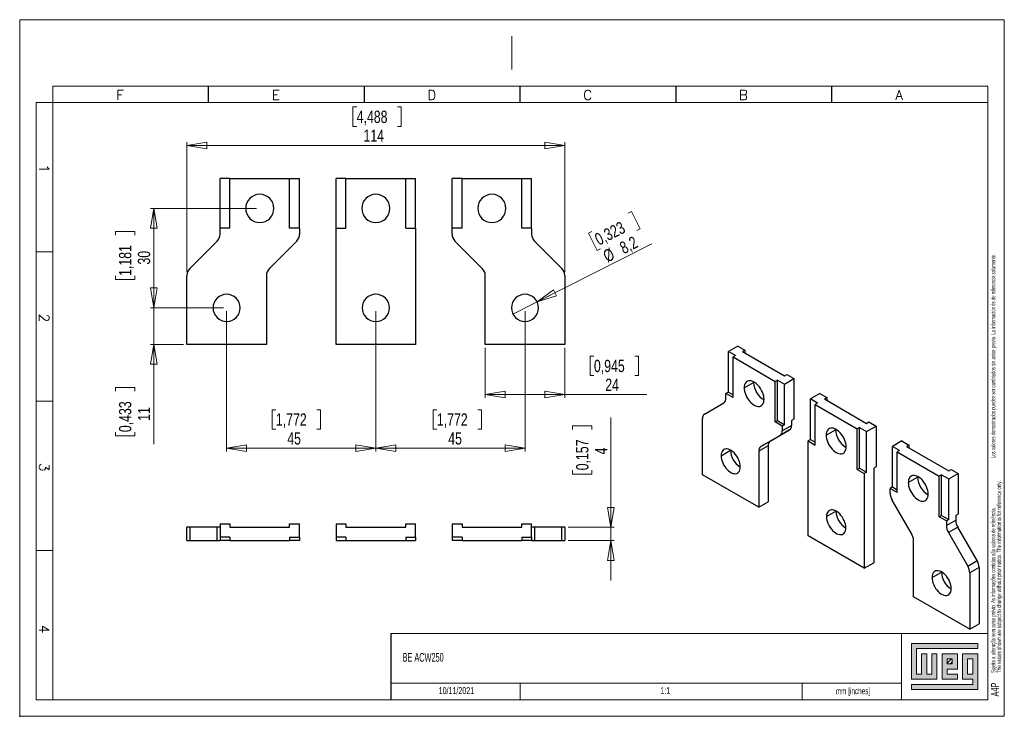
# Model space of a CAD drawing. Header units: millimetres. Extents: x 0 to 297, y 0 to 210.
import ezdxf

# ---------------------------------------------------------------- set-up
doc = ezdxf.new("R2010")
doc.units = ezdxf.units.MM
doc.header["$PDSIZE"] = -1
doc.layers.add('FORMATO', color=7, linetype='Continuous')
doc.layers.add('LEGENDA', color=7, linetype='Continuous')
doc.styles.add('SLDTEXTSTYLE0', font='ROMANS')
doc.styles.add('SLDTEXTSTYLE1', font='TXT', dxfattribs={"width": 0.605})
doc.styles.add('SLDTEXTSTYLE2', font='TXT', dxfattribs={"width": 0.574617})
doc.styles.add('SLDTEXTSTYLE3', font='TXT', dxfattribs={"width": 0.75})
doc.dimstyles.new('SLDDIMSTYLE0', dxfattribs={"dimtxt": 3.704167, "dimasz": 6, "dimexe": 0, "dimexo": 0.0625, "dimgap": 0.926042, "dimtad": 1, "dimdec": 1, "dimrnd": 1e-09, "dimzin": 12, "dimdsep": 46, "dimtxsty": 'SLDTEXTSTYLE3', "dimblk1": 'CLOSED', "dimblk2": 'CLOSED', "dimsah": 1, "dimcen": 0.09, "dimadec": 0, "dimazin": 3, "dimtfac": 1, "dimtdec": 1, "dimtofl": 0, "dimtmove": 0, "dimatfit": 3, "dimldrblk": 'CLOSED', "dimfxl": 0, "dimfrac": 2, "dimtolj": 1, "dimtzin": 12, "dimarcsym": 0})
doc.dimstyles.new('SLDDIMSTYLE1', dxfattribs={"dimtxt": 3.704167, "dimasz": 6, "dimexe": 0, "dimexo": 0.0625, "dimgap": 0.926042, "dimtad": 1, "dimdec": 1, "dimrnd": 1e-09, "dimzin": 12, "dimdsep": 46, "dimtxsty": 'SLDTEXTSTYLE3', "dimblk1": 'CLOSED', "dimblk2": 'CLOSED', "dimsah": 1, "dimcen": 0.09, "dimadec": 0, "dimazin": 3, "dimtfac": 1, "dimtdec": 1, "dimtmove": 0, "dimatfit": 0, "dimldrblk": 'CLOSED', "dimfxl": 0, "dimfrac": 2, "dimtolj": 1, "dimtzin": 12, "dimarcsym": 0})
doc.dimstyles.new('SLDDIMSTYLE2', dxfattribs={"dimtxt": 3.704167, "dimasz": 6, "dimexe": 0, "dimexo": 0.0625, "dimgap": 0.926042, "dimtad": 1, "dimdec": 1, "dimrnd": 1e-09, "dimzin": 12, "dimdsep": 46, "dimtxsty": 'SLDTEXTSTYLE3', "dimblk1": 'NONE', "dimblk2": 'CLOSED', "dimsah": 1, "dimcen": 0, "dimadec": 0, "dimazin": 3, "dimtfac": 1, "dimtdec": 1, "dimtmove": 0, "dimatfit": 3, "dimldrblk": 'NONE', "dimfxl": 0, "dimfrac": 2, "dimtolj": 1, "dimtzin": 12, "dimarcsym": 0})
doc.dimstyles.new('SLDDIMSTYLE3', dxfattribs={"dimtxt": 3.704167, "dimasz": 6, "dimexe": 0, "dimexo": 0.0625, "dimgap": 0.926042, "dimtad": 1, "dimdec": 3, "dimrnd": 1e-09, "dimzin": 12, "dimdsep": 46, "dimtxsty": 'SLDTEXTSTYLE3', "dimblk1": 'CLOSED', "dimblk2": 'CLOSED', "dimsah": 1, "dimcen": 0.09, "dimadec": 0, "dimazin": 3, "dimtfac": 1, "dimtdec": 3, "dimtofl": 0, "dimtmove": 0, "dimatfit": 3, "dimldrblk": 'CLOSED', "dimfxl": 0, "dimfrac": 2, "dimtolj": 1, "dimtzin": 12, "dimarcsym": 0})

# ---------------------------------------------------------------- blocks, each defined once
blk = doc.blocks.new('SW_NOTE_0')
at = {"color": 0, "linetype": 'Continuous', "lineweight": 0, "attachment_point": 1, "rotation": 90}
for s, insert, char_height, style in [('Sujeito a alteração sem aviso prévio. As informações contidas são valores de referência.                                          Los valores demostrados pueden ser cambiados sin aviso previo. La información és de referencia solamente.', (-1.71, 0), 1.32292, 'SLDTEXTSTYLE2'), ('The values shown are subject to change without prior notice. The information is for reference only.', (0.06, 0), 1.3229, 'SLDTEXTSTYLE1')]:
    blk.add_mtext(s, dxfattribs=dict(at, insert=insert, char_height=char_height, style=style))
blk = doc.blocks.new('_CLOSED')
at = {"color": 0, "linetype": 'ByBlock', "lineweight": -2}
for p, q in [((-1, 0.166667), (0, 0)), ((-1, 0.166667), (-1, -0.166667)), ((0, 0), (-1, -0.166667)), ((0, 0), (-1, 0))]:
    blk.add_line(p, q, dxfattribs=at)
blk = doc.blocks.new('_D')
at = {"color": 7, "linetype": 'Continuous', "lineweight": 18}
for p, q in [((107.43, 122.12), (107.43, 79.84)), ((152.43, 122.12), (152.43, 79.84)), ((125.84, 92.42), (124.71, 92.42)), ((124.71, 92.42), (124.71, 86.53)), ((138.15, 92.42), (139.28, 92.42)), ((139.28, 92.42), (139.28, 86.53)), ((124.71, 86.53), (125.84, 86.53)), ((139.28, 86.53), (138.15, 86.53)), ((152.43, 80.84), (107.43, 80.84))]:
    blk.add_line(p, q, dxfattribs=at)
at = {"color": 7, "linetype": 'Continuous', "lineweight": 18, "xscale": 6, "yscale": 6, "rotation": 180.0000000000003}
blk.add_blockref('_CLOSED', (107.43, 80.84, 16.29), dxfattribs=at)
at = {"color": 7, "linetype": 'Continuous', "lineweight": 18, "xscale": 6, "yscale": 6}
blk.add_blockref('_CLOSED', (152.43, 80.84, 16.29), dxfattribs=at)
at = {"color": 7, "linetype": 'Continuous', "lineweight": 18, "char_height": 3.704, "attachment_point": 1, "style": 'SLDTEXTSTYLE3'}
for s, insert in [('1,772', (125.84, 91.31)), ('45', (129.26, 85.62))]:
    blk.add_mtext(s, dxfattribs=dict(at, insert=insert))
blk = doc.blocks.new('_D_1')
at = {"color": 7, "linetype": 'Continuous', "lineweight": 18}
for p, q in [((62.43, 122.12), (62.43, 79.84)), ((107.43, 122.12), (107.43, 79.84)), ((77.28, 92.42), (76.16, 92.42)), ((76.16, 92.42), (76.16, 86.53)), ((89.6, 92.42), (90.72, 92.42)), ((90.72, 92.42), (90.72, 86.53)), ((76.16, 86.53), (77.28, 86.53)), ((90.72, 86.53), (89.6, 86.53)), ((107.43, 80.84), (62.43, 80.84))]:
    blk.add_line(p, q, dxfattribs=at)
at = {"color": 7, "linetype": 'Continuous', "lineweight": 18, "xscale": 6, "yscale": 6, "rotation": 180.0000000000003}
blk.add_blockref('_CLOSED', (62.43, 80.84, 16.29), dxfattribs=at)
at = {"color": 7, "linetype": 'Continuous', "lineweight": 18, "xscale": 6, "yscale": 6}
blk.add_blockref('_CLOSED', (107.43, 80.84, 16.29), dxfattribs=at)
at = {"color": 7, "linetype": 'Continuous', "lineweight": 18, "char_height": 3.704, "attachment_point": 1, "style": 'SLDTEXTSTYLE3'}
for s, insert in [('1,772', (77.28, 91.31)), ('45', (80.7, 85.62))]:
    blk.add_mtext(s, dxfattribs=dict(at, insert=insert))
blk = doc.blocks.new('_D_2')
at = {"color": 7, "linetype": 'Continuous', "lineweight": 18}
for p, q in [((40.43, 123.12), (40.43, 135.12)), ((61.43, 123.12), (39.43, 123.12)), ((40.43, 112.12), (40.43, 123.12)), ((49.43, 112.12), (39.43, 112.12)), ((40.43, 112.12), (40.43, 82.05)), ((28.85, 97.98), (28.85, 99.1)), ((28.85, 99.1), (34.74, 99.1)), ((34.74, 99.1), (34.74, 97.98)), ((28.85, 85.66), (28.85, 84.54)), ((28.85, 84.54), (34.74, 84.54)), ((34.74, 84.54), (34.74, 85.66))]:
    blk.add_line(p, q, dxfattribs=at)
at = {"color": 7, "linetype": 'Continuous', "lineweight": 18, "xscale": 6, "yscale": 6}
for p, rotation in [((40.43, 123.12, 16.29), 270.0000000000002), ((40.43, 112.12, 16.29), 90.0000000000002)]:
    blk.add_blockref('_CLOSED', p, dxfattribs=dict(at, rotation=rotation))
at = {"color": 7, "linetype": 'Continuous', "lineweight": 18, "char_height": 3.704, "attachment_point": 1, "rotation": 90, "style": 'SLDTEXTSTYLE3'}
for s, insert in [('0,433', (29.96, 85.66)), ('11', (35.65, 89.08))]:
    blk.add_mtext(s, dxfattribs=dict(at, insert=insert))
blk = doc.blocks.new('_D_3')
at = {"color": 7, "linetype": 'Continuous', "lineweight": 18}
for p, q in [((71.43, 153.12), (39.43, 153.12)), ((40.43, 123.12), (40.43, 153.12)), ((28.85, 145.07), (28.85, 146.19)), ((28.85, 146.19), (34.74, 146.19)), ((34.74, 146.19), (34.74, 145.07)), ((28.85, 132.75), (28.85, 131.63)), ((28.85, 131.63), (34.74, 131.63)), ((34.74, 131.63), (34.74, 132.75)), ((61.43, 123.12), (39.43, 123.12))]:
    blk.add_line(p, q, dxfattribs=at)
at = {"color": 7, "linetype": 'Continuous', "lineweight": 18, "xscale": 6, "yscale": 6}
for p, rotation in [((40.43, 153.12, 16.29), 90.0000000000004), ((40.43, 123.12, 16.29), 270.0000000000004)]:
    blk.add_blockref('_CLOSED', p, dxfattribs=dict(at, rotation=rotation))
at = {"color": 7, "linetype": 'Continuous', "lineweight": 18, "char_height": 3.704, "attachment_point": 1, "rotation": 90, "style": 'SLDTEXTSTYLE3'}
for s, insert in [('1,181', (29.96, 132.75)), ('30', (35.65, 136.17))]:
    blk.add_mtext(s, dxfattribs=dict(at, insert=insert))
blk = doc.blocks.new('_D_4')
at = {"color": 7, "linetype": 'Continuous', "lineweight": 18}
for p, q in [((183.53, 151.69), (184.54, 152.2)), ((184.54, 152.2), (187.19, 146.95)), ((172.54, 146.14), (171.54, 145.63)), ((171.54, 145.63), (174.19, 140.38)), ((187.19, 146.95), (186.19, 146.44)), ((156.09, 124.97), (190.72, 142.46)), ((174.19, 140.38), (175.2, 140.89)), ((156.09, 124.97), (148.77, 121.27))]:
    blk.add_line(p, q, dxfattribs=at)
at = {"color": 7, "linetype": 'Continuous', "lineweight": 18, "xscale": 6, "yscale": 6, "rotation": 206.799475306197}
blk.add_blockref('_CLOSED', (156.09, 124.97, 16.29), dxfattribs=at)
at = {"color": 7, "linetype": 'Continuous', "lineweight": 18, "char_height": 3.704, "attachment_point": 1, "rotation": 26.7995, "style": 'SLDTEXTSTYLE3'}
for s, insert in [('0,323', (173.04, 145.15)), ('8,2', (180.55, 142.57)), ('%%c', (175.56, 140.05))]:
    blk.add_mtext(s, dxfattribs=dict(at, insert=insert))
blk = doc.blocks.new('_NONE')
blk = doc.blocks.new('_D_5')
at = {"color": 7, "linetype": 'Continuous', "lineweight": 18}
for p, q in [((140.43, 111.12), (140.43, 96)), ((164.43, 111.12), (164.43, 96)), ((173.21, 108.58), (172.08, 108.58)), ((172.08, 108.58), (172.08, 102.69)), ((185.52, 108.58), (186.65, 108.58)), ((186.65, 108.58), (186.65, 102.69)), ((172.08, 102.69), (173.21, 102.69)), ((186.65, 102.69), (185.52, 102.69)), ((164.43, 97), (140.43, 97)), ((164.43, 97), (189.14, 97))]:
    blk.add_line(p, q, dxfattribs=at)
at = {"color": 7, "linetype": 'Continuous', "lineweight": 18, "xscale": 6, "yscale": 6, "rotation": 180.0000000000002}
blk.add_blockref('_CLOSED', (140.43, 97, 16.29), dxfattribs=at)
at = {"color": 7, "linetype": 'Continuous', "lineweight": 18, "xscale": 6, "yscale": 6}
blk.add_blockref('_CLOSED', (164.43, 97, 16.29), dxfattribs=at)
at = {"color": 7, "linetype": 'Continuous', "lineweight": 18, "char_height": 3.704, "attachment_point": 1, "style": 'SLDTEXTSTYLE3'}
for s, insert in [('0,945', (173.21, 107.47)), ('24', (176.63, 101.78))]:
    blk.add_mtext(s, dxfattribs=dict(at, insert=insert))
blk = doc.blocks.new('_D_6')
at = {"color": 7, "linetype": 'Continuous', "lineweight": 18}
for p, q in [((101.65, 183.69), (100.53, 183.69)), ((100.53, 183.69), (100.53, 177.81)), ((113.97, 183.69), (115.09, 183.69)), ((115.09, 183.69), (115.09, 177.81)), ((100.53, 177.81), (101.65, 177.81)), ((115.09, 177.81), (113.97, 177.81)), ((50.43, 133.87), (50.43, 173.12)), ((164.43, 133.87), (164.43, 173.12)), ((164.43, 172.12), (50.43, 172.12))]:
    blk.add_line(p, q, dxfattribs=at)
at = {"color": 7, "linetype": 'Continuous', "lineweight": 18, "xscale": 6, "yscale": 6, "rotation": 180.0000000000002}
blk.add_blockref('_CLOSED', (50.43, 172.12, 16.29), dxfattribs=at)
at = {"color": 7, "linetype": 'Continuous', "lineweight": 18, "xscale": 6, "yscale": 6}
blk.add_blockref('_CLOSED', (164.43, 172.12, 16.29), dxfattribs=at)
at = {"color": 7, "linetype": 'Continuous', "lineweight": 18, "char_height": 3.704, "attachment_point": 1, "style": 'SLDTEXTSTYLE3'}
for s, insert in [('4,488', (101.65, 182.58)), ('114', (103.7, 176.89))]:
    blk.add_mtext(s, dxfattribs=dict(at, insert=insert))
blk = doc.blocks.new('_D_7')
at = {"color": 7, "linetype": 'Continuous', "lineweight": 18}
for p, q in [((178.31, 56.98), (178.31, 90.08)), ((166.74, 86.46), (166.74, 87.59)), ((166.74, 87.59), (172.62, 87.59)), ((172.62, 87.59), (172.62, 86.46)), ((166.74, 74.15), (166.74, 73.02)), ((166.74, 73.02), (172.62, 73.02)), ((172.62, 73.02), (172.62, 74.15)), ((165.43, 56.98), (179.31, 56.98)), ((178.31, 56.98), (178.31, 52.98)), ((165.43, 52.98), (179.31, 52.98)), ((178.31, 52.98), (178.31, 40.98))]:
    blk.add_line(p, q, dxfattribs=at)
at = {"color": 7, "linetype": 'Continuous', "lineweight": 18, "xscale": 6, "yscale": 6}
for p, rotation in [((178.31, 56.98, 94.48), 270.0000000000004), ((178.31, 52.98, 94.48), 90.0000000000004)]:
    blk.add_blockref('_CLOSED', p, dxfattribs=dict(at, rotation=rotation))
at = {"color": 7, "linetype": 'Continuous', "lineweight": 18, "attachment_point": 1, "rotation": 90, "style": 'SLDTEXTSTYLE3'}
for s, insert, char_height in [('0,157', (167.85, 74.15), 3.704), ('4', (173.54, 78.94), 3.7)]:
    blk.add_mtext(s, dxfattribs=dict(at, insert=insert, char_height=char_height))

msp = doc.modelspace()

# ---------------------------------------------------------------- hatches: boundary and pattern name
at = {"linetype": 'Continuous'}
msp.add_hatch(color=7, dxfattribs=at).paths.add_polyline_path([(268.99, 21.93), (268.99, 11.15), (276.69, 11.15), (276.69, 18.85), (275.15, 18.85), (275.15, 12.69), (273.61, 12.69), (273.61, 18.85), (272.07, 18.85), (272.07, 12.69), (270.53, 12.69), (270.53, 20.39), (289.01, 20.39), (289.01, 21.93)], flags=0)
h = msp.add_hatch(color=7, dxfattribs=at)
h.paths.add_polyline_path([(268.99, 8.07), (289.01, 8.07), (289.01, 18.85), (284.39, 18.85), (284.39, 11.15), (287.47, 11.15), (287.47, 9.61), (268.99, 9.61)], flags=0)
h.paths.add_polyline_path([(285.93, 17.31), (287.47, 17.31), (287.47, 12.69), (285.93, 12.69)], flags=0)
h = msp.add_hatch(color=7, dxfattribs=at)
h.paths.add_polyline_path([(282.85, 12.69), (279.77, 12.69), (279.77, 14.23), (282.85, 14.23), (282.85, 18.85), (278.23, 18.85), (278.23, 11.15), (282.85, 11.15)], flags=0)
h.paths.add_polyline_path([(281.31, 15.77), (279.77, 15.77), (279.77, 17.31), (281.31, 17.31)], flags=0)
h = msp.add_hatch(dxfattribs=at)
h.set_pattern_fill('ANSI31', color=8, scale=0.25, style=0)
h.paths.add_polyline_path([(281.31, 15.77), (279.77, 15.77), (279.77, 17.31), (281.31, 17.31)], flags=0)

# ---------------------------------------------------------------- linework, layer by layer
at = {"color": 7, "linetype": 'Continuous', "lineweight": 18}
for p, q in [((10, 5), (10, 190)), ((5, 185), (5, 5)), ((292, 185), (292, 5)), ((5, 140), (10, 140)), ((5, 95), (10, 95)), ((5, 50), (10, 50)), ((289.01, 21.93), (268.99, 21.93)), ((268.99, 21.93), (268.99, 11.15)), ((289.01, 20.39), (289.01, 21.93)), ((270.53, 20.39), (289.01, 20.39)), ((270.53, 12.69), (270.53, 20.39)), ((273.61, 18.85), (272.07, 18.85)), ((272.07, 18.85), (272.07, 12.69)), ((273.61, 12.69), (273.61, 18.85)), ((276.69, 18.85), (275.15, 18.85)), ((275.15, 18.85), (275.15, 12.69)), ((276.69, 11.15), (276.69, 18.85)), ((282.85, 18.85), (278.23, 18.85)), ((278.23, 18.85), (278.23, 11.15)), ((282.85, 14.23), (282.85, 18.85)), ((289.01, 18.85), (284.39, 18.85)), ((284.39, 18.85), (284.39, 11.15)), ((289.01, 8.07), (289.01, 18.85)), ((279.77, 17.31), (281.31, 17.31)), ((279.77, 15.77), (279.77, 17.31)), ((281.31, 15.77), (279.77, 15.77)), ((281.31, 17.31), (281.31, 15.77)), ((285.93, 12.69), (285.93, 17.31)), ((285.93, 17.31), (287.47, 17.31)), ((287.47, 17.31), (287.47, 12.69)), ((272.07, 12.69), (270.53, 12.69)), ((275.15, 12.69), (273.61, 12.69)), ((279.77, 14.23), (282.85, 14.23)), ((279.77, 12.69), (279.77, 14.23)), ((282.85, 12.69), (279.77, 12.69)), ((282.85, 11.15), (282.85, 12.69)), ((287.47, 12.69), (285.93, 12.69)), ((151, 10), (151, 5)), ((236, 10), (236, 5)), ((268.99, 11.15), (276.69, 11.15)), ((268.99, 9.61), (268.99, 8.07)), ((287.47, 9.61), (268.99, 9.61)), ((278.23, 11.15), (282.85, 11.15)), ((284.39, 11.15), (287.47, 11.15)), ((287.47, 11.15), (287.47, 9.61)), ((268.99, 8.07), (289.01, 8.07)), ((5, 5), (10, 5))]:
    msp.add_line(p, q, dxfattribs=at)
at = {"color": 7, "linetype": 'Continuous', "lineweight": 25}
for p, q in [((63.4258, 162.1172), (60.4258, 162.1172)), ((60.4258, 147.1172), (60.4258, 162.1172)), ((63.4258, 147.1172), (63.4258, 162.1172)), ((63.4258, 162.1172), (81.4258, 162.1172)), ((81.4258, 147.1172), (81.4258, 162.1172)), ((81.4258, 162.1172), (84.4258, 162.1172)), ((84.4258, 147.1172), (84.4258, 162.1172)), ((98.4258, 162.1172), (95.4258, 162.1172)), ((95.4258, 147.1172), (95.4258, 162.1172)), ((98.4258, 162.1172), (116.4258, 162.1172)), ((98.4258, 147.1172), (98.4258, 162.1172)), ((116.4258, 147.1172), (116.4258, 162.1172)), ((116.4258, 162.1172), (119.4258, 162.1172)), ((119.4258, 147.1172), (119.4258, 162.1172)), ((130.4258, 147.1172), (130.4258, 162.1172)), ((133.4258, 162.1172), (130.4258, 162.1172)), ((133.4258, 147.1172), (133.4258, 162.1172)), ((133.4258, 162.1172), (151.4258, 162.1172)), ((151.4258, 147.1172), (151.4258, 162.1172)), ((151.4258, 162.1172), (154.4258, 162.1172)), ((154.4258, 147.1172), (154.4258, 162.1172)), ((63.4258, 147.1172), (60.4258, 147.1172)), ((60.4258, 145.3598), (60.4258, 147.1172)), ((84.4258, 147.1172), (81.4258, 147.1172)), ((84.4258, 147.1172), (84.4258, 145.3598)), ((95.4258, 112.1172), (95.4258, 147.1172)), ((95.4258, 147.1172), (98.4258, 147.1172)), ((116.4258, 147.1172), (119.4258, 147.1172)), ((119.4258, 147.1172), (119.4258, 112.1172)), ((130.4258, 145.3598), (130.4258, 147.1172)), ((133.4258, 147.1172), (130.4258, 147.1172)), ((154.4258, 147.1172), (151.4258, 147.1172)), ((154.4258, 147.1172), (154.4258, 145.3598)), ((51.3045, 134.9959), (59.5471, 143.2385)), ((83.5471, 143.2385), (75.3045, 134.9959)), ((139.5471, 134.9959), (131.3045, 143.2385)), ((155.3045, 143.2385), (163.5471, 134.9959)), ((50.4258, 112.1172), (50.4258, 132.8746)), ((74.4258, 132.8746), (74.4258, 112.1172)), ((140.4258, 112.1172), (140.4258, 132.8746)), ((164.4258, 132.8746), (164.4258, 112.1172)), ((74.4258, 112.1172), (50.4258, 112.1172)), ((119.4258, 112.1172), (95.4258, 112.1172)), ((164.4258, 112.1172), (140.4258, 112.1172)), ((216.5843, 111.5831), (213.7559, 109.9502)), ((215.8772, 108.7256), (213.7559, 109.9502)), ((213.7559, 97.7021), (213.7559, 109.9502)), ((216.5843, 111.5831), (218.7056, 110.3584)), ((218.7056, 110.3584), (217.9985, 109.9502)), ((217.9985, 109.9502), (230.7264, 102.6026)), ((218.7056, 110.3584), (218.7056, 109.542)), ((215.8772, 108.7256), (215.1701, 108.3174)), ((215.1701, 96.0693), (215.1701, 108.3174)), ((215.1701, 108.3174), (227.898, 100.9698)), ((228.6051, 101.378), (227.898, 100.9698)), ((228.6051, 101.378), (230.7264, 100.1533)), ((228.6051, 89.1298), (228.6051, 101.378)), ((230.7264, 102.6026), (231.4335, 103.0108)), ((230.7264, 100.1533), (233.5548, 101.7862)), ((231.4335, 103.0108), (233.5548, 101.7862)), ((233.5548, 101.7862), (233.5548, 89.5381)), ((218.5288, 99.0296), (221.3573, 100.6624)), ((221.3573, 100.6624), (221.3622, 100.8585)), ((227.898, 88.7216), (227.898, 100.9698)), ((230.7264, 87.9052), (230.7264, 100.1533)), ((213.7559, 97.7021), (213.0488, 97.2939)), ((213.0488, 95.859), (213.0488, 97.2939)), ((215.1701, 96.0693), (213.0488, 97.2939)), ((213.7559, 97.7021), (215.1701, 96.8857)), ((241.333, 97.2959), (238.5046, 95.6631)), ((240.6259, 94.4385), (238.5046, 95.6631)), ((238.5046, 83.415), (238.5046, 95.6631)), ((241.333, 97.2959), (243.4543, 96.0713)), ((243.4543, 96.0713), (242.7472, 95.6631)), ((242.7472, 95.6631), (255.4752, 88.3154)), ((243.4543, 96.0713), (243.4543, 95.2549)), ((206.599, 91.1197), (212.4274, 94.4855)), ((240.6259, 94.4385), (239.9188, 94.0303)), ((239.9188, 94.0303), (252.6467, 86.6826)), ((239.9188, 81.7822), (239.9188, 94.0303)), ((205.9777, 72.797), (205.9777, 89.7463)), ((227.898, 88.7216), (228.6051, 89.1298)), ((228.6051, 89.1298), (230.7264, 87.9052)), ((233.5548, 89.5381), (232.8477, 89.1298)), ((232.8477, 89.1298), (232.8477, 87.6949)), ((226.398, 82.9557), (232.2264, 86.3214)), ((230.0193, 87.497), (227.898, 88.7216)), ((232.2264, 86.3214), (229.398, 84.6886)), ((230.7264, 87.9052), (230.0193, 87.497)), ((230.0193, 86.0621), (232.8477, 87.6949)), ((230.0193, 87.497), (230.0193, 86.0621)), ((243.2776, 84.7425), (246.106, 86.3753)), ((246.106, 86.3753), (246.1109, 86.5714)), ((253.3538, 87.0908), (252.6467, 86.6826)), ((252.6467, 74.4345), (252.6467, 86.6826)), ((253.3538, 87.0908), (255.4752, 85.8662)), ((253.3538, 74.8427), (253.3538, 87.0908)), ((255.4752, 88.3154), (256.1823, 88.7236)), ((255.4752, 85.8662), (258.3036, 87.499)), ((256.1823, 88.7236), (258.3036, 87.499)), ((258.3036, 87.499), (258.3036, 75.2509)), ((229.398, 84.6886), (223.5696, 81.3228)), ((238.5046, 83.415), (237.7975, 83.0068)), ((238.5046, 83.415), (239.9188, 82.5986)), ((255.4752, 73.6181), (255.4752, 85.8662)), ((214.3923, 80.187), (214.3931, 80.2677)), ((225.7767, 81.5822), (222.9482, 79.9494)), ((223.5696, 81.3228), (226.398, 82.9557)), ((225.7767, 81.5822), (225.7767, 64.633)), ((237.7975, 54.4279), (237.7975, 83.0068)), ((237.7975, 83.0068), (239.9188, 81.7822)), ((266.0818, 83.0088), (263.2533, 81.376)), ((265.3747, 80.1513), (263.2533, 81.376)), ((263.2533, 69.1278), (263.2533, 81.376)), ((266.0818, 83.0088), (268.2031, 81.7842)), ((268.2031, 81.7842), (267.496, 81.376)), ((267.496, 81.376), (280.2239, 74.0283)), ((268.2031, 81.7842), (268.2031, 80.9678)), ((211.5638, 78.5542), (214.3923, 80.187)), ((222.9482, 79.9494), (222.9482, 63.0001)), ((265.3747, 80.1513), (264.6675, 79.7431)), ((264.6675, 67.495), (264.6675, 79.7431)), ((264.6675, 79.7431), (277.3955, 72.3955)), ((252.6467, 74.4345), (253.3538, 74.8427)), ((252.6467, 74.4345), (254.7681, 73.2099)), ((253.3538, 74.8427), (255.4752, 73.6181)), ((258.3036, 75.2509), (257.5965, 74.8427)), ((257.5965, 74.8427), (257.5965, 46.2638)), ((280.2239, 74.0283), (280.931, 74.4365)), ((280.931, 74.4365), (283.0523, 73.2119)), ((222.9482, 63.0001), (205.9777, 72.797)), ((255.4752, 73.6181), (254.7681, 73.2099)), ((254.7681, 73.2099), (254.7681, 44.631)), ((268.0263, 70.4553), (270.8547, 72.0881)), ((270.8547, 72.0881), (270.8597, 72.2843)), ((278.1026, 72.8037), (277.3955, 72.3955)), ((277.3955, 60.1474), (277.3955, 72.3955)), ((278.1026, 72.8037), (280.2239, 71.5791)), ((278.1026, 60.5556), (278.1026, 72.8037)), ((280.2239, 71.5791), (283.0523, 73.2119)), ((280.2239, 59.331), (280.2239, 71.5791)), ((283.0523, 73.2119), (283.0523, 60.9638)), ((263.2533, 69.1278), (262.5462, 68.7196)), ((262.5462, 67.2847), (262.5462, 68.7196)), ((264.6675, 67.495), (262.5462, 68.7196)), ((263.2533, 69.1278), (264.6675, 68.3114)), ((222.9482, 63.0001), (225.7767, 64.633)), ((268.996, 55.0987), (263.1675, 65.1939)), ((243.3836, 60.185), (246.2121, 61.8178)), ((246.2121, 61.8178), (246.2129, 61.8985)), ((277.3955, 60.1474), (278.1026, 60.5556)), ((279.5168, 58.9227), (277.3955, 60.1474)), ((278.1026, 60.5556), (280.2239, 59.331)), ((283.0523, 60.9638), (282.3452, 60.5556)), ((282.3452, 60.5556), (282.3452, 59.1206)), ((50.4258, 52.9806), (50.4258, 56.9806)), ((51.3045, 56.9806), (50.4258, 56.9806)), ((51.3045, 56.9806), (51.3045, 52.9806)), ((59.5471, 56.9806), (51.3045, 56.9806)), ((59.5471, 52.9806), (59.5471, 56.9806)), ((60.4258, 56.9806), (59.5471, 56.9806)), ((60.4258, 57.9806), (60.4258, 53.9806)), ((60.4258, 57.9806), (63.4258, 57.9806)), ((63.4258, 57.9806), (63.4258, 56.9806)), ((63.4258, 56.9806), (81.4258, 56.9806)), ((81.4258, 56.9806), (81.4258, 57.9806)), ((81.4258, 57.9806), (84.4258, 57.9806)), ((84.4258, 53.9806), (84.4258, 57.9806)), ((95.4258, 57.9806), (95.4258, 53.9806)), ((95.4258, 57.9806), (98.4258, 57.9806)), ((98.4258, 57.9806), (98.4258, 56.9806)), ((98.4258, 56.9806), (116.4258, 56.9806)), ((116.4258, 56.9806), (116.4258, 57.9806)), ((116.4258, 57.9806), (119.4258, 57.9806)), ((119.4258, 53.9806), (119.4258, 57.9806)), ((130.4258, 57.9806), (130.4258, 53.9806)), ((130.4258, 57.9806), (133.4258, 57.9806)), ((133.4258, 57.9806), (133.4258, 56.9806)), ((133.4258, 56.9806), (151.4258, 56.9806)), ((151.4258, 56.9806), (151.4258, 57.9806)), ((151.4258, 57.9806), (154.4258, 57.9806)), ((154.4258, 53.9806), (154.4258, 57.9806)), ((155.3045, 56.9806), (154.4258, 56.9806)), ((155.3045, 56.9806), (155.3045, 52.9806)), ((163.5471, 56.9806), (155.3045, 56.9806)), ((163.5471, 52.9806), (163.5471, 56.9806)), ((164.4258, 56.9806), (163.5471, 56.9806)), ((164.4258, 56.9806), (164.4258, 52.9806)), ((280.2239, 59.331), (279.5168, 58.9227)), ((279.5168, 57.4878), (282.3452, 59.1206)), ((279.5168, 58.9227), (279.5168, 57.4878)), ((282.9665, 57.0298), (280.1381, 55.397)), ((288.795, 46.9347), (282.9665, 57.0298)), ((63.4258, 53.9806), (60.4258, 53.9806)), ((60.4258, 53.9806), (60.4258, 52.9806)), ((63.4258, 53.9806), (63.4258, 52.9806)), ((81.4258, 53.9806), (84.4258, 53.9806)), ((81.4258, 53.9806), (81.4258, 52.9806)), ((84.4258, 53.9806), (84.4258, 52.9806)), ((98.4258, 53.9806), (95.4258, 53.9806)), ((95.4258, 53.9806), (95.4258, 52.9806)), ((98.4258, 53.9806), (98.4258, 52.9806)), ((116.4258, 53.9806), (119.4258, 53.9806)), ((116.4258, 53.9806), (116.4258, 52.9806)), ((119.4258, 53.9806), (119.4258, 52.9806)), ((133.4258, 53.9806), (130.4258, 53.9806)), ((130.4258, 53.9806), (130.4258, 52.9806)), ((133.4258, 53.9806), (133.4258, 52.9806)), ((151.4258, 53.9806), (154.4258, 53.9806)), ((151.4258, 53.9806), (151.4258, 52.9806)), ((154.4258, 53.9806), (154.4258, 52.9806)), ((254.7681, 44.631), (237.7975, 54.4279)), ((280.1381, 55.397), (285.9665, 45.3018)), ((50.4258, 52.9806), (51.3045, 52.9806)), ((51.3045, 52.9806), (59.5471, 52.9806)), ((59.5471, 52.9806), (60.4258, 52.9806)), ((63.4258, 52.9806), (60.4258, 52.9806)), ((63.4258, 52.9806), (81.4258, 52.9806)), ((84.4258, 52.9806), (81.4258, 52.9806)), ((95.4258, 52.9806), (98.4258, 52.9806)), ((98.4258, 52.9806), (116.4258, 52.9806)), ((116.4258, 52.9806), (119.4258, 52.9806)), ((133.4258, 52.9806), (130.4258, 52.9806)), ((133.4258, 52.9806), (151.4258, 52.9806)), ((154.4258, 52.9806), (151.4258, 52.9806)), ((154.4258, 52.9806), (155.3045, 52.9806)), ((155.3045, 52.9806), (163.5471, 52.9806)), ((163.5471, 52.9806), (164.4258, 52.9806)), ((269.6173, 36.0587), (269.6173, 53.0079)), ((254.7681, 44.631), (257.5965, 46.2638)), ((285.9665, 45.3018), (288.795, 46.9347)), ((289.4163, 44.8438), (286.5879, 43.211)), ((289.4163, 44.8438), (289.4163, 27.8946)), ((275.2034, 41.8158), (278.0319, 43.4486)), ((278.0319, 43.4486), (278.0327, 43.5294)), ((286.5879, 43.211), (286.5879, 26.2618)), ((286.5879, 26.2618), (269.6173, 36.0587)), ((286.5879, 26.2618), (289.4163, 27.8946))]:
    msp.add_line(p, q, dxfattribs=at)
at = {"color": 7, "linetype": 'Continuous', "lineweight": 25, "flags": 128}
for points in [[(224.5392, 95.5599), (224.5086, 96.0714), (224.4175, 96.6078), (224.2677, 97.1582), (224.0622, 97.7114), (223.8052, 98.2562), (223.502, 98.7813), (223.1588, 99.2762), (222.7824, 99.7307), (222.3807, 100.1357), (221.9617, 100.4828), (221.534, 100.765), (221.1063, 100.9766), (220.6874, 101.1132), (220.2856, 101.1721), (219.9093, 101.1521), (219.566, 101.0535), (219.2629, 100.8784), (219.0059, 100.6304), (218.8004, 100.3144), (218.6506, 99.937), (218.5594, 99.5058), (218.5288, 99.0296)], [(218.5288, 99.0296), (218.5594, 98.5181), (218.6506, 97.9816), (218.8004, 97.4312), (219.0059, 96.878), (219.2629, 96.3333), (219.566, 95.8081), (219.9093, 95.3133), (220.2856, 94.8587), (220.6874, 94.4538), (221.1063, 94.1066), (221.534, 93.8244), (221.9617, 93.6129), (222.3807, 93.4762), (222.7824, 93.4173), (223.1588, 93.4374), (223.502, 93.536), (223.8052, 93.711), (224.0622, 93.9591), (224.2677, 94.275), (224.4175, 94.6524), (224.5086, 95.0836), (224.5392, 95.5599)], [(249.288, 81.2727), (249.2574, 81.7842), (249.1662, 82.3207), (249.0164, 82.8711), (248.8109, 83.4243), (248.554, 83.969), (248.2508, 84.4942), (247.9075, 84.989), (247.5312, 85.4436), (247.1294, 85.8485), (246.7105, 86.1957), (246.2828, 86.4779), (245.8551, 86.6895), (245.4361, 86.8261), (245.0344, 86.885), (244.658, 86.8649), (244.3148, 86.7664), (244.0116, 86.5913), (243.7546, 86.3432), (243.5491, 86.0273), (243.3993, 85.6499), (243.3082, 85.2187), (243.2776, 84.7425)], [(243.2776, 84.7425), (243.3082, 84.2309), (243.3993, 83.6945), (243.5491, 83.1441), (243.7546, 82.5909), (244.0116, 82.0461), (244.3148, 81.521), (244.658, 81.0261), (245.0344, 80.5716), (245.4361, 80.1666), (245.8551, 79.8195), (246.2828, 79.5373), (246.7105, 79.3257), (247.1294, 79.1891), (247.5312, 79.1302), (247.9075, 79.1502), (248.2508, 79.2488), (248.554, 79.4239), (248.8109, 79.6719), (249.0164, 79.9879), (249.1662, 80.3653), (249.2574, 80.7965), (249.288, 81.2727)], [(217.3621, 75.2069), (217.3297, 75.7246), (217.2333, 76.268), (217.075, 76.8252), (216.8583, 77.3836), (216.5882, 77.9308), (216.2705, 78.4545), (215.9125, 78.943), (215.5221, 79.3855), (215.1081, 79.772), (214.6796, 80.0939), (214.2463, 80.3441), (213.8178, 80.5168), (213.4038, 80.6084), (213.0134, 80.6167), (212.6554, 80.5415), (212.3377, 80.3845), (212.0676, 80.1493), (211.8509, 79.841), (211.6926, 79.4666), (211.5962, 79.0345), (211.5638, 78.5542)], [(211.5638, 78.5542), (211.5962, 78.0365), (211.6926, 77.493), (211.8509, 76.9359), (212.0676, 76.3775), (212.3377, 75.8303), (212.6554, 75.3066), (213.0134, 74.8181), (213.4038, 74.3756), (213.8178, 73.9891), (214.2463, 73.6672), (214.6796, 73.417), (215.1081, 73.2442), (215.5221, 73.1527), (215.9125, 73.1444), (216.2705, 73.2196), (216.5882, 73.3766), (216.8583, 73.6118), (217.075, 73.9201), (217.2333, 74.2945), (217.3297, 74.7266), (217.3621, 75.2069)], [(274.0367, 66.9856), (274.0061, 67.4971), (273.915, 68.0335), (273.7651, 68.584), (273.5596, 69.1372), (273.3027, 69.6819), (272.9995, 70.207), (272.6562, 70.7019), (272.2799, 71.1564), (271.8782, 71.5614), (271.4592, 71.9085), (271.0315, 72.1907), (270.6038, 72.4023), (270.1848, 72.5389), (269.7831, 72.5978), (269.4068, 72.5778), (269.0635, 72.4792), (268.7603, 72.3041), (268.5034, 72.0561), (268.2979, 71.7401), (268.148, 71.3627), (268.0569, 70.9315), (268.0263, 70.4553)], [(268.0263, 70.4553), (268.0569, 69.9438), (268.148, 69.4073), (268.2979, 68.8569), (268.5034, 68.3037), (268.7603, 67.759), (269.0635, 67.2339), (269.4068, 66.739), (269.7831, 66.2844), (270.1848, 65.8795), (270.6038, 65.5324), (271.0315, 65.2501), (271.4592, 65.0386), (271.8782, 64.9019), (272.2799, 64.8431), (272.6562, 64.8631), (272.9995, 64.9617), (273.3027, 65.1368), (273.5596, 65.3848), (273.7651, 65.7007), (273.915, 66.0782), (274.0061, 66.5094), (274.0367, 66.9856)], [(249.1819, 56.8377), (249.1495, 57.3554), (249.0531, 57.8989), (248.8948, 58.456), (248.6782, 59.0144), (248.408, 59.5616), (248.0904, 60.0853), (247.7323, 60.5738), (247.3419, 61.0163), (246.9279, 61.4028), (246.4994, 61.7247), (246.0661, 61.9749), (245.6377, 62.1477), (245.2236, 62.2392), (244.8332, 62.2475), (244.4752, 62.1723), (244.1576, 62.0153), (243.8874, 61.7801), (243.6707, 61.4718), (243.5124, 61.0974), (243.416, 60.6653), (243.3836, 60.185)], [(243.3836, 60.185), (243.416, 59.6673), (243.5124, 59.1239), (243.6707, 58.5667), (243.8874, 58.0083), (244.1576, 57.4611), (244.4752, 56.9374), (244.8332, 56.4489), (245.2236, 56.0064), (245.6377, 55.6199), (246.0661, 55.298), (246.4994, 55.0478), (246.9279, 54.8751), (247.3419, 54.7835), (247.7323, 54.7752), (248.0904, 54.8504), (248.408, 55.0074), (248.6782, 55.2426), (248.8948, 55.5509), (249.0531, 55.9253), (249.1495, 56.3574), (249.1819, 56.8377)], [(281.0017, 38.4685), (280.9693, 38.9862), (280.8729, 39.5297), (280.7146, 40.0868), (280.498, 40.6452), (280.2278, 41.1924), (279.9102, 41.7161), (279.5521, 42.2047), (279.1617, 42.6471), (278.7477, 43.0336), (278.3192, 43.3556), (277.8859, 43.6057), (277.4575, 43.7785), (277.0434, 43.87), (276.653, 43.8783), (276.295, 43.8031), (275.9774, 43.6461), (275.7072, 43.4109), (275.4905, 43.1026), (275.3322, 42.7282), (275.2358, 42.2961), (275.2034, 41.8158)], [(275.2034, 41.8158), (275.2358, 41.2982), (275.3322, 40.7547), (275.4905, 40.1975), (275.7072, 39.6391), (275.9774, 39.0919), (276.295, 38.5682), (276.653, 38.0797), (277.0434, 37.6372), (277.4575, 37.2507), (277.8859, 36.9288), (278.3192, 36.6786), (278.7477, 36.5059), (279.1617, 36.4143), (279.5521, 36.4061), (279.9102, 36.4813), (280.2278, 36.6382), (280.498, 36.8735), (280.7146, 37.1817), (280.8729, 37.5561), (280.9693, 37.9883), (281.0017, 38.4685)]]:
    msp.add_lwpolyline(points, dxfattribs=at)
at = {"color": 7, "linetype": 'Continuous', "lineweight": 25}
for centre, radius, start, end in [((72.4258, 153.1172), 4.25, 0, 180), ((107.4258, 153.1172), 4.25, 0, 180), ((142.4258, 153.1172), 4.25, 0, 180), ((72.4258, 153.1172), 4.25, 180, 0), ((107.4258, 153.1172), 4.25, 180, 0), ((142.4258, 153.1172), 4.25, 180, 0), ((57.4258, 145.3598), 3, 315, 0), ((81.4258, 145.3598), 3, 315, 0), ((133.4258, 145.3598), 3, 180, 225), ((157.4258, 145.3598), 3, 180, 225), ((53.4258, 132.8746), 3, 135, 180), ((77.4258, 132.8746), 3, 135, 180), ((137.4258, 132.8746), 3, 0, 45), ((161.4258, 132.8746), 3, 0, 45), ((62.4258, 123.1172), 4.1, 0, 180), ((107.4258, 123.1172), 4.1, 0, 180), ((152.4258, 123.1172), 4.1, 0, 180), ((62.4258, 123.1172), 4.1, 180, 0), ((107.4258, 123.1172), 4.1, 180, 0), ((152.4258, 123.1172), 4.1, 180, 0), ((227.8017, 100.9246), 6.4498, 182.330019, 239.562903), ((211.5468, 95.7112), 1.5092, 305.698039, 5.620379), ((207.4797, 89.8941), 1.5092, 125.698039, 185.620379), ((231.3458, 87.5471), 1.5092, 305.698039, 5.620379), ((252.5504, 86.6375), 6.4498, 182.330019, 239.562903), ((228.5173, 85.9143), 1.5092, 305.698039, 5.620379), ((224.4502, 80.0972), 1.5092, 125.698039, 185.620379), ((227.2787, 81.73), 1.5092, 125.698039, 185.620379), ((220.635, 80.4481), 6.2482, 182.394734, 238.402501), ((277.2992, 72.3503), 6.4498, 182.330019, 239.562903), ((266.8721, 67.4325), 4.3284, 181.956499, 211.143728), ((252.4548, 62.0789), 6.2482, 182.394734, 238.402501), ((283.8427, 57.6356), 4.3284, 181.956499, 211.143728), ((286.6711, 59.2684), 4.3284, 181.956499, 211.143728), ((265.2914, 52.8601), 4.3284, 1.956499, 31.143728), ((282.262, 43.0632), 4.3284, 1.956499, 31.143728), ((285.0904, 44.6961), 4.3284, 1.956499, 31.143728), ((284.2746, 43.7097), 6.2482, 182.394734, 238.402501)]:
    msp.add_arc(centre, radius, start, end, dxfattribs=at)
at = {"layer": 'FORMATO', "lineweight": 18}
for p, q in [((297, 210), (0, 210)), ((0, 210), (0, 0)), ((297, 0), (297, 210)), ((148.5, 205), (148.5, 195)), ((292, 190), (10, 190)), ((292, 190), (292, 5)), ((292, 185), (5, 185)), ((5, 185), (5, 5)), ((112, 25), (292, 25)), ((266, 25), (266, 5)), ((112, 10), (146, 10)), ((146, 10), (266, 10)), ((5, 5), (292, 5)), ((0, 0), (297, 0))]:
    msp.add_line(p, q, dxfattribs=at)
at = {"layer": 'FORMATO'}
for p, q in [((57, 185), (57, 190)), ((104, 185), (104, 190)), ((151, 185), (151, 190)), ((198, 185), (198, 190)), ((245, 185), (245, 190)), ((112, 25), (112, 5))]:
    msp.add_line(p, q, dxfattribs=at)
at = {"layer": 'FORMATO', "color": 7}
msp.add_point((0, 0), dxfattribs=at)

# ---------------------------------------------------------------- block references
at = {"color": 7, "linetype": 'Continuous', "lineweight": 0}
msp.add_blockref('SW_NOTE_0', (294.6695, 13.0795), dxfattribs=at)

# ---------------------------------------------------------------- texts
at = {"layer": 'FORMATO'}
for s, insert, char_height, attachment_point, style in [('F', (30.2869, 188.8009), 3, 2, 'SLDTEXTSTYLE0'), ('E', (77.3107, 188.8009), 3, 2, 'SLDTEXTSTYLE0'), ('D', (124.3056, 188.8009), 3, 2, 'SLDTEXTSTYLE0'), ('C', (171.3056, 188.8009), 3, 2, 'SLDTEXTSTYLE0'), ('B', (218.3056, 188.8009), 3, 2, 'SLDTEXTSTYLE0'), ('A', (265.2869, 188.8009), 3, 2, 'SLDTEXTSTYLE0'), ('mm [inches]', (246.1867, 8.5686), 1.9, 1, 'SLDTEXTSTYLE1')]:
    msp.add_mtext(s, dxfattribs=dict(at, insert=insert, char_height=char_height, attachment_point=attachment_point, style=style))
at = {"layer": 'FORMATO', "char_height": 3, "attachment_point": 2, "rotation": 270, "style": 'SLDTEXTSTYLE0'}
for s, insert in [('1', (8.8857, 165.0858)), ('2', (8.8857, 120.0858)), ('3', (8.8857, 75.0858)), ('4', (8.8863, 26.3029))]:
    msp.add_mtext(s, dxfattribs=dict(at, insert=insert))
at = {"layer": 'LEGENDA', "style": 'SLDTEXTSTYLE1'}
for s, insert, char_height, attachment_point in [('BE ACW250', (115.4927, 19.087), 2.64583, 1), ('10/11/2021', (131.7359, 8.801), 2.11667, 2), ('1:1', (194.7548, 8.801), 2.11667, 2)]:
    msp.add_mtext(s, dxfattribs=dict(at, insert=insert, char_height=char_height, attachment_point=attachment_point))
at = {"layer": 'LEGENDA', "insert": (292.9829, 5.976), "char_height": 2.38125, "attachment_point": 1, "rotation": 90, "style": 'SLDTEXTSTYLE1'}
msp.add_mtext('A4P', dxfattribs=at)

# ---------------------------------------------------------------- dimensions: what is measured, and where the dimension line sits
at = {"color": 7, "linetype": 'Continuous', "lineweight": 18}
for base, p1, p2, dimstyle, picture, middle in [((50.4258, 172.1172), (164.4258, 132.8746), (50.4258, 132.8746), 'SLDDIMSTYLE3', '_D_6', (107.8102, 172.1172)), ((62.4258, 80.8441), (107.4258, 123.1172), (62.4258, 123.1172), 'SLDDIMSTYLE0', '_D_1', (83.4392, 80.8441)), ((107.4258, 80.8441), (152.4258, 123.1172), (107.4258, 123.1172), 'SLDDIMSTYLE0', '_D', (131.9935, 80.8441)), ((140.4258, 97.0039), (164.4258, 112.1172), (140.4258, 112.1172), 'SLDDIMSTYLE0', '_D_5', (179.3632, 97.0039))]:
    dim = msp.add_linear_dim(base=base, p1=p1, p2=p2, dimstyle=dimstyle, dxfattribs=at)
    dim.commit()
    dim.dimension.update_dxf_attribs({"geometry": picture, "text_midpoint": middle, "dimtype": 160})
for base, p1, p2, dimstyle, picture, middle in [((40.4258, 153.1172), (62.4258, 123.1172), (72.4258, 153.1172), 'SLDDIMSTYLE0', '_D_3', (40.4258, 138.9086)), ((40.4258, 123.1172), (50.4258, 112.1172), (62.4258, 123.1172), 'SLDDIMSTYLE1', '_D_2', (40.4258, 91.8204)), ((178.314, 52.9806), (164.4258, 56.9806), (164.4258, 52.9806), 'SLDDIMSTYLE1', '_D_7', (178.314, 80.3043))]:
    dim = msp.add_linear_dim(base=base, p1=p1, p2=p2, angle=90, dimstyle=dimstyle, dxfattribs=at)
    dim.commit()
    dim.dimension.update_dxf_attribs({"geometry": picture, "text_midpoint": middle, "dimtype": 160})
dim = msp.add_diameter_dim_2p(p1=(148.7662, 121.2686), p2=(156.0854, 124.9658), dimstyle='SLDDIMSTYLE2', dxfattribs=at)
dim.commit()
dim.dimension.update_dxf_attribs({"geometry": '_D_4', "text_midpoint": (183.6882, 138.9086), "dimtype": 163})

doc.saveas('drawing.dxf')
